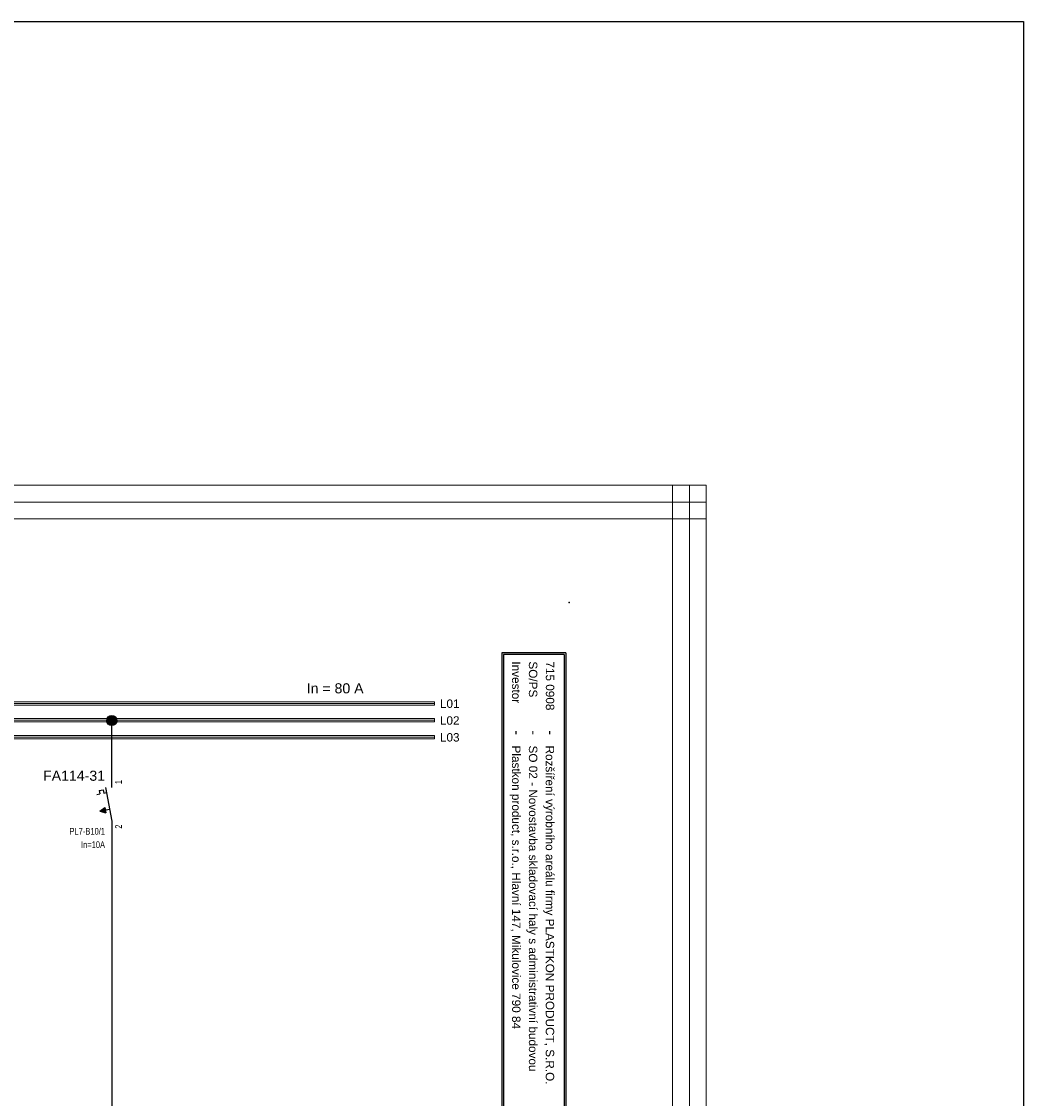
# Model space of a CAD drawing. Extents: x -9683 to -1855, y 4058 to 4698.
# Tile 50 of 50: x -2153 to -1855, y 4378 to 4698. Entities that reach past the tile are written whole.
import ezdxf
from ezdxf.enums import TextEntityAlignment as Align

# ---------------------------------------------------------------- set-up
doc = ezdxf.new("R2010")
doc.units = 0
doc.header["$MEASUREMENT"] = 0
for name, color, linetype in [('1-KRESBA', 7, 'Continuous'), ('__Bílá', 7, 'Continuous'), ('__Oranžová', 30, 'Continuous'), ('__Vínová 220', 220, 'Continuous'), ('__Černá 250', 7, 'Continuous')]:
    doc.layers.add(name, color=color, linetype=linetype)
doc.styles.add('Arial', font='arial.ttf')

# ---------------------------------------------------------------- blocks, each defined once
blk = doc.blocks.new('BLK_Razítko_malé_pro_rozváděče')
at = {"layer": '__Bílá'}
for p, q in [((15, -1), (15, -20)), ((15, -1), (294, -1)), ((15.5, -1.5), (15.5, -19.5)), ((15.5, -1.5), (184.5, -1.5)), ((184.5, -1.5), (184.5, -19.5)), ((185, -1.5), (185, -19.5)), ((185, -1.5), (293.5, -1.5)), ((293.5, -19.5), (293.5, -1.5)), ((294, -20), (294, -1)), ((15, -20), (294, -20)), ((15.5, -19.5), (184.5, -19.5)), ((185, -19.5), (293.5, -19.5)), ((15, -405), (15, -419)), ((15, -405), (294, -405)), ((15.5, -405.5), (15.5, -418.5)), ((15.5, -405.5), (194.5, -405.5)), ((194.5, -405.5), (194.5, -418.5)), ((195, -405.5), (195, -418.5)), ((195, -405.5), (293.5, -405.5)), ((293.5, -405.5), (293.5, -418.5)), ((294, -405), (294, -419)), ((15, -419), (294, -419)), ((15.5, -418.5), (194.5, -418.5)), ((195, -418.5), (293.5, -418.5))]:
    blk.add_line(p, q, dxfattribs=at)
for p in [(0, 0), (300, 0), (0, -420), (300, -420)]:
    blk.add_point(p, dxfattribs=at)
at = {"layer": '__Bílá', "style": 'Arial'}
for s, height, p in [('-', 3, (38, -7)), ('Dokument', 2.5, (187, -7)), ('-', 3, (210.5, -7)), ('SO/PS', 2.5, (17.5, -12)), ('Vypracoval', 2.5, (187, -12)), ('-', 3, (38, -12)), ('-', 3, (210.5, -12)), ('Investor', 2.5, (17.5, -17)), ('-', 3, (38, -17)), ('Datum', 2.5, (187, -17)), ('-', 3, (210.5, -17)), ('PVLK PROJECT s.r.o. , Langrova 195/33,  787 01 Šumperk', 2.5, (17.5, -411)), ('Copyright © 2012 PVLK', 2.5, (197, -411)), ('Telefon: 773 836 685, mobil: 777 848 204, e-mail: %%Upavelka@pvlk.cz', 2.5, (17.5, -416)), ('Číslo dokumentu .....', 2.5, (197, -416))]:
    blk.add_text(s, height=height, dxfattribs=at).set_placement(p)
at = {"layer": '__Vínová 220', "char_height": 2.5, "attachment_point": 7, "style": 'Arial'}
for s, insert in [('715 0908', (17.5, -7)), ('Rozšíření výrobního areálu firmy PLASTKON PRODUCT, S.R.O.', (42.5, -7.75)), ('R1 – Rozváděč administrativní části 1NP', (215, -7.75)), ('SO 02 - Novostavba skladovací haly s administrativní budovou', (42.5, -12.75)), ('Miroslav Pavelka', (215, -12.75)), ('Plastkon product, s.r.o., Hlavní 147, Mikulovice 790 84', (42.5, -17.75)), ('06/2016', (215, -17.75))]:
    blk.add_mtext(s, dxfattribs=dict(at, insert=insert))
at = {"layer": '__Vínová 220', "style": 'Arial'}
blk.add_attdef('ČÍSLO', text='', height=4, dxfattribs=at).set_placement((290, -416), align=Align.RIGHT)
blk = doc.blocks.new('L0001A02')
at = {"linetype": 'Continuous'}
h = blk.add_hatch(color=256, dxfattribs=at)
edge = h.paths.add_edge_path()
edge.add_arc((0, 0), 1.5, 0, 360)
blk.add_circle((0, 0), 1.5)
blk = doc.blocks.new('FEVA1462')
blk.add_hatch(color=256).paths.add_polyline_path([(-3.5, -2), (-2.06, -0.92), (-1.772, -2.504)])
for p, q in [((0, 5), (0, 10)), ((-3.752, 4.136), (-2.564, 4.352)), ((-3.752, 4.136), (-3.568, 3.124)), ((-2.564, 4.352), (-2.38, 3.34)), ((-2.38, 3.34), (-1.544, 3.492)), ((-1.818, 5), (0, -5)), ((-4.448, 2.964), (-3.568, 3.124)), ((-3.5, -2), (-2.06, -0.92)), ((-3.5, -2), (-0.64, -1.48)), ((-3.5, -2), (-1.772, -2.504)), ((-2.06, -0.92), (-1.772, -2.504)), ((0, -5), (0, -10))]:
    blk.add_line(p, q)
at = {"style": 'Arial'}
blk.add_attdef('POPIS', text='', height=3, dxfattribs=at).set_placement((-2, 7), align=Align.RIGHT)
at = {"style": 'Arial', "width": 0.8}
blk.add_attdef('NO1', (3, 6), '', height=2, rotation=90, dxfattribs=at)
blk.add_attdef('CO1', text='', height=2, rotation=90, dxfattribs=at).set_placement((3, -6), align=Align.RIGHT)
for tag, p in [('TYP', (-2, -9)), ('PROUD', (-2, -13)), ('DOPLŇ1', (-2, -17)), ('DOPLŇ2', (-2, -21))]:
    blk.add_attdef(tag, text='', height=2, dxfattribs=at).set_placement(p, align=Align.RIGHT)

msp = doc.modelspace()

# ---------------------------------------------------------------- linework, layer by layer
at = {"layer": '1-KRESBA'}
for p, q in [((-2125.94, 4475.03), (-2125.94, 4489.95)), ((-2125.94, 4455.03), (-2125.94, 4345))]:
    msp.add_line(p, q, dxfattribs=at)
at = {"layer": '1-KRESBA', "color": 250, "linetype": 'Continuous'}
msp.add_line((-2010.01, 4420), (-2010.01, 4450), dxfattribs=at)
at = {"layer": '1-KRESBA', "color": 3}
msp.add_lwpolyline([(-9683.45, 4697.61), (-1855.12, 4697.61), (-1855.12, 4057.66), (-9683.45, 4057.66)], close=True, dxfattribs=at)
at = {"layer": '__Oranžová', "lineweight": 0}
for p, q in [((-2380.03, 4495.5), (-2030.03, 4495.5)), ((-2380.03, 4495), (-2030.03, 4495)), ((-2380.03, 4494.5), (-2030.03, 4494.5)), ((-2030.03, 4495.5), (-2030.03, 4495)), ((-2030.03, 4494.5), (-2030.03, 4495)), ((-2380.03, 4490.5), (-2030.03, 4490.5)), ((-2380.03, 4490), (-2030.03, 4490)), ((-2380.03, 4489.5), (-2030.03, 4489.5)), ((-2030.03, 4490.5), (-2030.03, 4490)), ((-2030.03, 4489.5), (-2030.03, 4490)), ((-2380.03, 4485.5), (-2030.03, 4485.5)), ((-2380.03, 4485), (-2030.03, 4485)), ((-2380.03, 4484.5), (-2030.03, 4484.5)), ((-2030.03, 4485.5), (-2030.03, 4485)), ((-2030.03, 4484.5), (-2030.03, 4485))]:
    msp.add_line(p, q, dxfattribs=at)
at = {"layer": '__Vínová 220', "lineweight": 0}
for p, q in [((-2445.74, 4559.82), (-1949.34, 4559.82)), ((-1959.34, 4193.74), (-1959.34, 4559.82)), ((-1959.34, 4559.82), (-1954.34, 4559.82)), ((-1954.34, 4193.74), (-1954.34, 4559.82)), ((-1949.34, 4559.82), (-1954.34, 4559.82)), ((-1949.34, 4559.82), (-1949.34, 4554.82)), ((-1949.34, 4193.74), (-1949.34, 4559.82)), ((-2445.74, 4554.82), (-1949.34, 4554.82)), ((-1949.34, 4549.82), (-1949.34, 4554.82)), ((-2445.74, 4549.82), (-1949.34, 4549.82))]:
    msp.add_line(p, q, dxfattribs=at)

# ---------------------------------------------------------------- block references
at = {"layer": '1-KRESBA', "rotation": 270}
msp.add_blockref('BLK_Razítko_malé_pro_rozváděče', (-1990.03, 4525), dxfattribs=at).add_auto_attribs({'ČÍSLO': '22.15'})
at = {"layer": '1-KRESBA'}
msp.add_blockref('L0001A02', (-2125.94, 4489.95), dxfattribs=at)
at = {"layer": '__Černá 250'}
msp.add_blockref('FEVA1462', (-2125.94, 4465.03), dxfattribs=at).add_auto_attribs({'POPIS': 'FA114-31', 'TYP': 'PL7-B10/1', 'PROUD': 'In=10A', 'CO1': '2', 'NO1': '1'})

# ---------------------------------------------------------------- texts
at = {"layer": '1-KRESBA', "color": 4, "linetype": 'Continuous', "style": 'Arial'}
msp.add_text('In = 80 A', height=3, dxfattribs=at).set_placement((-2068.03, 4498))
at = {"layer": '__Oranžová', "lineweight": 0, "style": 'Arial'}
for s, p in [('L01', (-2028.46, 4493.69)), ('L02', (-2028.46, 4488.69)), ('L03', (-2028.46, 4483.69))]:
    msp.add_text(s, height=2.5, dxfattribs=at).set_placement(p)

doc.saveas('drawing.dxf')
